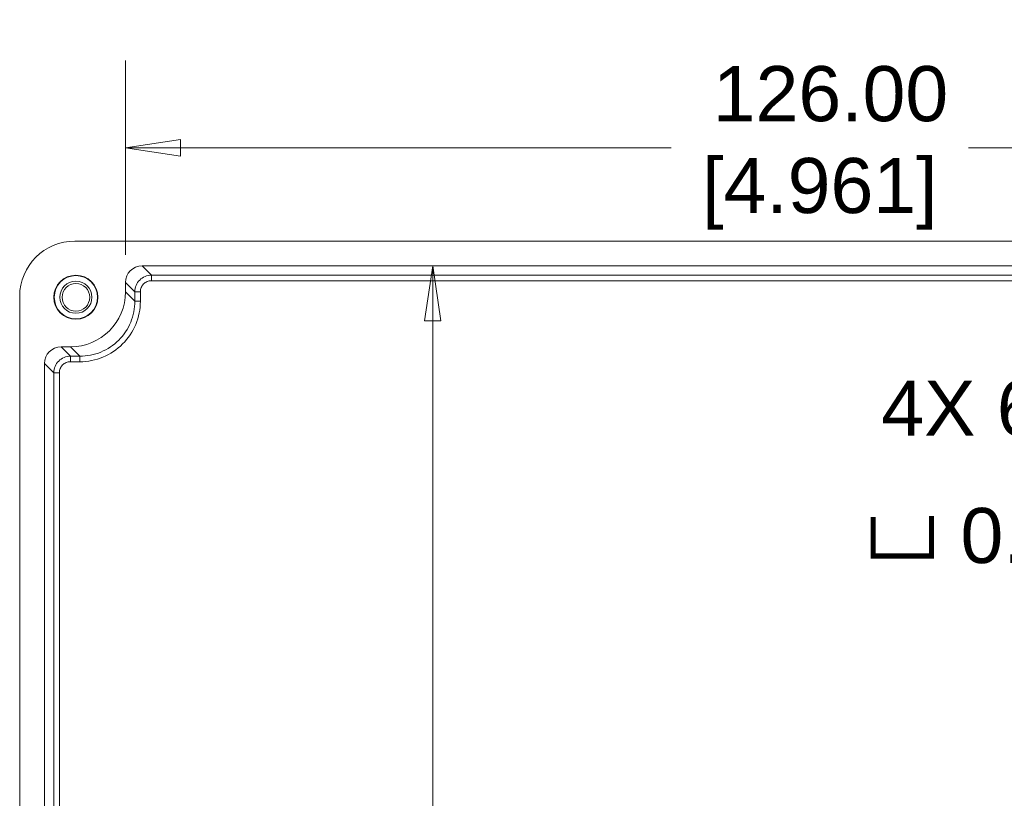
# Model space of a CAD drawing. Header units: millimetres. Extents: x 23 to 674, y 24 to 517.
# Tile 22 of 26: x 272 to 361, y 258 to 329. Entities that reach past the tile are written whole.
import ezdxf

# ---------------------------------------------------------------- set-up
doc = ezdxf.new("R2010")
doc.units = ezdxf.units.MM
doc.header["$LTSCALE"] = 2.5
for name, color, linetype, lineweight in [('Dimension (ANSI)', 7, 'Continuous', 9), ('Symbol (ANSI)', 7, 'Continuous', 9), ('Visible (ANSI)', 7, 'Continuous', 9), ('Visible Narrow (ANSI)', 7, 'Continuous', 9)]:
    doc.layers.add(name, color=color, linetype=linetype, lineweight=lineweight)
doc.styles.add('Note Text (ANSI)', font='arial.ttf')
doc.dimstyles.new('Default - mm (ANSI)', dxfattribs={"dimscale": 2.5, "dimtxt": 2, "dimasz": 2, "dimexe": 3.175, "dimexo": 1, "dimgap": 0.8, "dimtad": 0, "dimtih": 1, "dimtoh": 1, "dimrnd": 1e-08, "dimzin": 4, "dimdsep": 46, "dimtxsty": 'Note Text (ANSI)', "dimblk": 'Filled-1', "dimcen": 0.09, "dimdle": 10, "dimclrd": 256, "dimclre": 256, "dimclrt": 256, "dimadec": 1, "dimazin": 0, "dimtfac": 1.524, "dimtofl": 0, "dimtmove": 0, "dimatfit": 3, "dimfxl": 0, "dimtolj": 1, "dimtzin": 0, "dimlwd": -1, "dimlwe": -1, "dimarcsym": 0})
doc.dimstyles.new('Default - mm (ANSI)$7', dxfattribs={"dimscale": 2.5, "dimtxt": 2, "dimasz": 2.5, "dimexe": 3.175, "dimexo": 1, "dimgap": 0.8, "dimtad": 0, "dimtih": 1, "dimtoh": 1, "dimrnd": 1e-08, "dimzin": 4, "dimdsep": 46, "dimtxsty": 'Note Text (ANSI)', "dimblk": 'Filled-1', "dimcen": 0.09, "dimdle": 10, "dimclrd": 256, "dimclre": 256, "dimclrt": 256, "dimadec": 1, "dimazin": 0, "dimtfac": 1.524, "dimtofl": 0, "dimtmove": 0, "dimatfit": 3, "dimfxl": 0, "dimtolj": 1, "dimtzin": 0, "dimlwd": -1, "dimlwe": -1, "dimarcsym": 0})

# ---------------------------------------------------------------- blocks, each defined once
blk = doc.blocks.new('Filled-1')
at = {"color": 0}
for p, q in [((0, 0), (-1, 0.15)), ((-1, 0.15), (-1, -0.15)), ((-1, 0), (0, 0)), ((-1, -0.15), (0, 0))]:
    blk.add_line(p, q, dxfattribs=at)
at = {"color": 0, "flags": 128}
blk.add_lwpolyline([(-1, -0.15), (0, 0), (-1, 0.15), (-1, -0.15)], dxfattribs=at)
at = {"color": 0}
blk.add_solid([(-1, -0.15), (0, 0), (-1, 0.15), (-1, -0.15)], dxfattribs=at)
blk = doc.blocks.new('*D22')
at = {"layer": 'Defpoints', "color": 0, "transparency": 16777216}
for p in [(407.386, 317.166), (281.386, 304.964), (407.386, 304.111)]:
    blk.add_point(p, dxfattribs=at)
at = {"layer": 'Dimension (ANSI)', "transparency": 16777216}
for p, q in [((281.386, 307.464), (281.386, 325.103)), ((407.386, 306.611), (407.386, 325.103)), ((286.386, 317.166), (330.9, 317.166)), ((402.386, 317.166), (357.871, 317.166))]:
    blk.add_line(p, q, dxfattribs=at)
at = {"layer": 'Dimension (ANSI)', "transparency": 16777216, "xscale": 5, "yscale": 5, "zscale": 5, "rotation": 180}
blk.add_blockref('Filled-1', (281.386, 317.166), dxfattribs=at)
at = {"layer": 'Dimension (ANSI)', "transparency": 16777216, "xscale": 5, "yscale": 5, "zscale": 5}
blk.add_blockref('Filled-1', (407.386, 317.166), dxfattribs=at)
at = {"layer": 'Dimension (ANSI)', "transparency": 16777216, "insert": (344.386, 317.166), "char_height": 5, "attachment_point": 5, "style": 'Note Text (ANSI)'}
blk.add_mtext('\\A1; 126.00\\P[4.961]', dxfattribs=at)
blk = doc.blocks.new('*D23')
at = {"layer": 'Defpoints', "color": 0, "transparency": 16777216}
for p in [(282.885, 306.463), (282.885, 189.763), (309.261, 189.763)]:
    blk.add_point(p, dxfattribs=at)
at = {"layer": 'Dimension (ANSI)', "transparency": 16777216}
for p, q in [((309.261, 301.463), (309.261, 254.553)), ((309.261, 194.763), (309.261, 235.791))]:
    blk.add_line(p, q, dxfattribs=at)
at = {"layer": 'Dimension (ANSI)', "transparency": 16777216, "xscale": 5, "yscale": 5, "zscale": 5}
for p, rotation in [((309.261, 306.463), 90), ((309.261, 189.763), 270)]:
    blk.add_blockref('Filled-1', p, dxfattribs=dict(at, rotation=rotation))
at = {"layer": 'Dimension (ANSI)', "transparency": 16777216, "insert": (309.261, 245.172), "char_height": 5, "attachment_point": 5, "style": 'Note Text (ANSI)'}
blk.add_mtext('\\A1; 116.70\\P[4.594]', dxfattribs=at)

msp = doc.modelspace()

# ---------------------------------------------------------------- linework, layer by layer
at = {"layer": 'Visible (ANSI)'}
for p, q in [((276.7841, 308.7132), (411.9875, 308.7132)), ((405.8863, 306.4632), (282.8853, 306.4632)), ((281.3858, 304.9637), (281.3858, 304.1115)), ((271.7858, 192.5115), (271.7858, 303.7149)), ((276.3875, 299.1132), (275.5353, 299.1132)), ((274.0358, 297.6137), (274.0358, 198.6127))]:
    msp.add_line(p, q, dxfattribs=at)
for radius in [2, 1.9651, 1.9639, 1.4565, 1.2556]:
    msp.add_circle((276.8858, 303.6132), radius, dxfattribs=at)
for centre, major_axis, start_param, end_param in [((276.7875, 303.7115), (3.538, -3.538), 2.3565371, 3.9266482), ((282.8863, 304.9627), (-1.0614, 1.0614), 5.4981298, 7.0682409), ((276.3841, 304.1149), (3.538, -3.538), 5.4981298, 7.0682409), ((275.5363, 297.6127), (-1.0614, 1.0614), 5.4981298, 7.0682409)]:
    msp.add_ellipse(centre, major_axis=major_axis, ratio=0.999315, start_param=start_param, end_param=end_param, dxfattribs=at)
at = {"layer": 'Visible Narrow (ANSI)'}
for p, q in [((282.8853, 306.4632), (283.7354, 305.6131)), ((283.7354, 305.6131), (405.0362, 305.6131)), ((283.7354, 305.1133), (283.7354, 305.6131)), ((282.2359, 304.1136), (281.3858, 304.9637)), ((405.0362, 305.1133), (283.7354, 305.1133)), ((281.3858, 304.1115), (282.2359, 303.2614)), ((282.2359, 303.2614), (282.2359, 304.1136)), ((282.7357, 304.1136), (282.2359, 304.1136)), ((282.7357, 304.1136), (282.7357, 303.2614)), ((282.7357, 303.2614), (282.2359, 303.2614)), ((275.5353, 299.1132), (276.3854, 298.2631)), ((277.2376, 298.2631), (276.3875, 299.1132)), ((274.8859, 296.7636), (274.0358, 297.6137)), ((276.3854, 298.2631), (277.2376, 298.2631)), ((276.3854, 297.7633), (276.3854, 298.2631)), ((277.2376, 297.7633), (276.3854, 297.7633)), ((277.2376, 297.7633), (277.2376, 298.2631)), ((274.8859, 199.4628), (274.8859, 296.7636)), ((275.3857, 296.7636), (274.8859, 296.7636)), ((275.3857, 296.7636), (275.3857, 199.4628))]:
    msp.add_line(p, q, dxfattribs=at)
for points, knots in [([(282.2359, 304.1136), (282.2359, 304.31), (282.275, 304.5061), (282.4252, 304.8688), (282.5364, 305.0351), (282.8139, 305.3126), (282.9802, 305.4238), (283.3429, 305.574), (283.539, 305.6131), (283.7354, 305.6131)], [2.3565371, 2.3565371, 2.3565371, 2.3565371, 2.7490649, 2.7490649, 3.1415927, 3.1415927, 3.5341204, 3.5341204, 3.9266482, 3.9266482, 3.9266482, 3.9266482]), ([(283.7354, 305.1133), (283.6044, 305.1133), (283.4736, 305.0873), (283.3527, 305.0372), (283.2318, 304.9871), (283.121, 304.9131), (283.0284, 304.8205), (282.9359, 304.728), (282.8618, 304.6171), (282.8118, 304.4962), (282.7617, 304.3753), (282.7357, 304.2445), (282.7357, 304.1136)], [2.3565371, 2.3565371, 2.3565371, 2.3565371, 2.7490649, 2.7490649, 2.7490649, 3.1415927, 3.1415927, 3.1415927, 3.5341204, 3.5341204, 3.5341204, 3.9266482, 3.9266482, 3.9266482, 3.9266482]), ([(282.7357, 303.2614), (282.7357, 302.5414), (282.5926, 301.822), (282.0419, 300.4921), (281.6344, 299.8823), (280.6167, 298.8646), (280.0068, 298.4571), (278.677, 297.9064), (277.9576, 297.7633), (277.2376, 297.7633)], [2.3565371, 2.3565371, 2.3565371, 2.3565371, 2.7490649, 2.7490649, 3.1415927, 3.1415927, 3.5341204, 3.5341204, 3.9266482, 3.9266482, 3.9266482, 3.9266482]), ([(277.2376, 298.2631), (277.8922, 298.2631), (278.5462, 298.3931), (279.1507, 298.6434), (279.7552, 298.8937), (280.3097, 299.2641), (280.7723, 299.7267), (281.2348, 300.1893), (281.6053, 300.7438), (281.8556, 301.3483), (282.1059, 301.9528), (282.2359, 302.6068), (282.2359, 303.2614)], [2.3565371, 2.3565371, 2.3565371, 2.3565371, 2.7490649, 2.7490649, 2.7490649, 3.1415927, 3.1415927, 3.1415927, 3.5341204, 3.5341204, 3.5341204, 3.9266482, 3.9266482, 3.9266482, 3.9266482]), ([(274.8859, 296.7636), (274.8859, 296.96), (274.925, 297.1561), (275.0752, 297.5188), (275.1864, 297.6851), (275.4639, 297.9626), (275.6302, 298.0738), (275.9929, 298.224), (276.189, 298.2631), (276.3854, 298.2631)], [2.3565371, 2.3565371, 2.3565371, 2.3565371, 2.7490649, 2.7490649, 3.1415927, 3.1415927, 3.5341204, 3.5341204, 3.9266482, 3.9266482, 3.9266482, 3.9266482]), ([(276.3854, 297.7633), (276.2544, 297.7633), (276.1236, 297.7373), (276.0027, 297.6872), (275.8818, 297.6371), (275.771, 297.5631), (275.6784, 297.4705), (275.5859, 297.378), (275.5118, 297.2671), (275.4618, 297.1462), (275.4117, 297.0253), (275.3857, 296.8945), (275.3857, 296.7636)], [2.3565371, 2.3565371, 2.3565371, 2.3565371, 2.7490649, 2.7490649, 2.7490649, 3.1415927, 3.1415927, 3.1415927, 3.5341204, 3.5341204, 3.5341204, 3.9266482, 3.9266482, 3.9266482, 3.9266482])]:
    msp.add_open_spline(points, degree=3, knots=knots, dxfattribs=at)

# ---------------------------------------------------------------- texts
at = {"layer": 'Symbol (ANSI)', "insert": (391.5004, 287.7409), "char_height": 5.0000001, "width": 49.698079, "attachment_point": 6, "line_spacing_factor": 1.386515, "style": 'Note Text (ANSI)'}
msp.add_mtext('{4X 6-32 UNC\\P\\fAIGDT|b0|i0;\\H5.0000;v\\fArial|b0|i0;\\H5.0000; 0.08 \\fAIGDT|b0|i0;\\H5.0000;x\\fArial|b0|i0;\\H5.0000; 0.45}', dxfattribs=at)

# ---------------------------------------------------------------- dimensions: what is measured, and where the dimension line sits
at = {"layer": 'Dimension (ANSI)'}
for base, p1, p2, angle, text, override, picture, middle in [((407.3858, 317.166), (281.3858, 304.9637), (407.3858, 304.1115), 180, ' <>\\X[4.961]', {"dimgap": 0.8, "dimtih": 0, "dimtoh": 0, "dimdec": 2, "dimpost": '\\X', "dimtol": 0, "dimlim": 0, "dimtp": 0, "dimtm": 0, "dimtdec": 2, "dimatfit": 1}, '*D22', (344.3858, 317.166)), ((309.2609, 189.7632), (282.8853, 306.4632), (282.8853, 189.7632), 90, ' <>\\X[4.594]', {"dimgap": 0.8, "dimdec": 2, "dimpost": '\\X', "dimse1": 1, "dimse2": 1, "dimtol": 0, "dimlim": 0, "dimtp": 0, "dimtm": 0, "dimtdec": 2, "dimatfit": 1}, '*D23', (309.2609, 245.1718))]:
    dim = msp.add_linear_dim(base=base, p1=p1, p2=p2, angle=angle, text=text, dimstyle='Default - mm (ANSI)', override=override, dxfattribs=at)
    dim.commit()
    dim.dimension.update_dxf_attribs({"geometry": picture, "text_midpoint": middle, "dimtype": 160})

# ---------------------------------------------------------------- leaders
at = {"layer": 'Symbol (ANSI)', "annotation_type": 0, "has_hookline": 1, "hookline_direction": 1, "text_width": 49.4336}
msp.add_leader([(412.4835, 304.7174), (399.7504, 287.7409), (393.5004, 287.7409)], dimstyle='Default - mm (ANSI)$7', override={"dimtad": 0}, dxfattribs=at)

doc.saveas('drawing.dxf')
